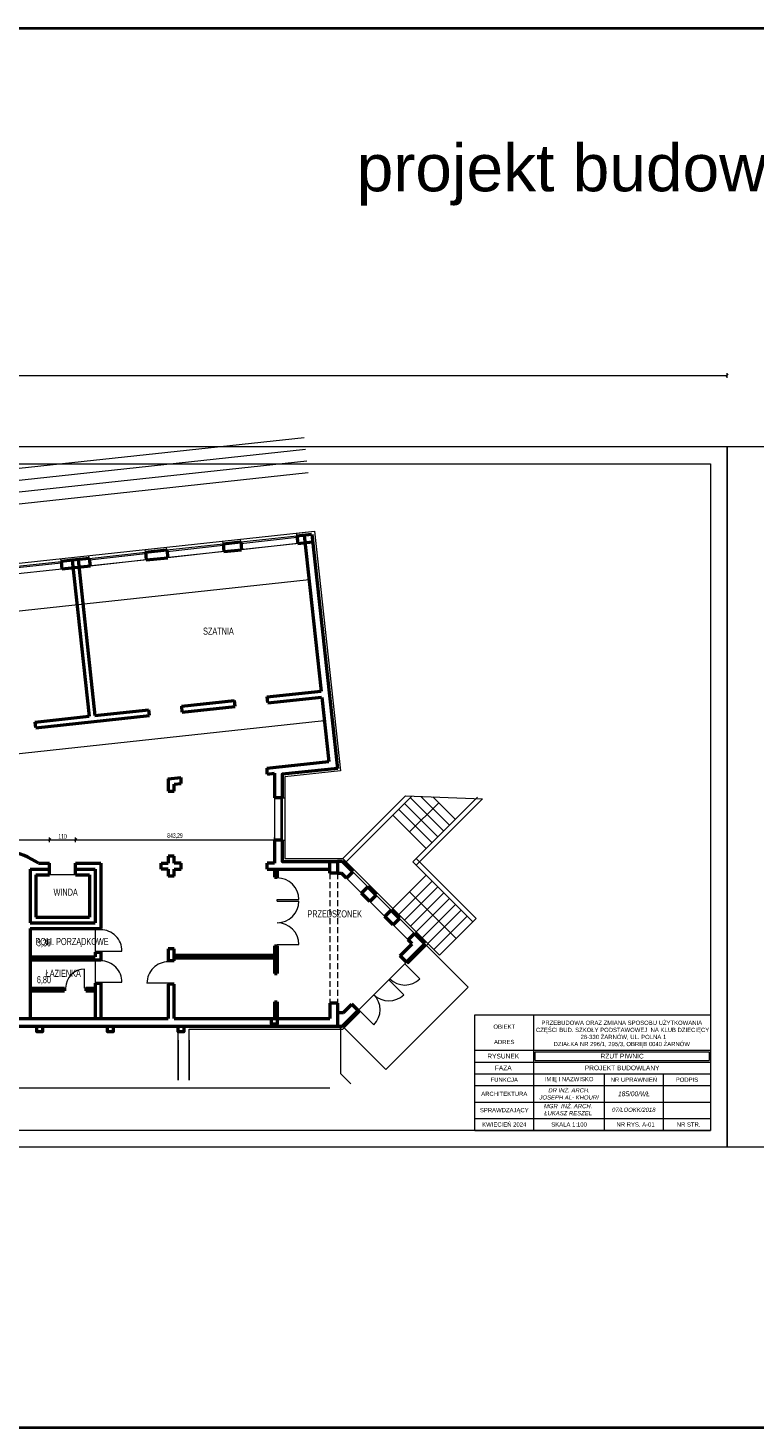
# Model space of a CAD drawing. Header units: millimetres. Extents: x 72202 to 304796, y 21658 to 519946.
# Tile 63 of 93: x 204488 to 207572, y 219413 to 225352. Entities that reach past the tile are written whole.
import ezdxf

# ---------------------------------------------------------------- set-up
doc = ezdxf.new("R2010")
doc.units = ezdxf.units.MM
doc.linetypes.add('DASHED', pattern=[19.05, 12.7, -6.35])
doc.layers.get('Defpoints').update_dxf_attribs({"color": 3})
for name, color, linetype, lineweight in [('linia - gruba - projektowana', 170, 'Continuous', 50), ('LINIA CIENKA', 7, 'Continuous', 13), ('LINIA WYMIAROWANIE', 1, 'Continuous', 9), ('OPISY', 251, 'Continuous', 9)]:
    doc.layers.add(name, color=color, linetype=linetype, lineweight=lineweight)
doc.layers.add('LINIA-NIE DRUKOWAĆ', color=3, linetype='Continuous', lineweight=20, plot=False)
doc.styles.add('simplex', font='arial.ttf')
doc.styles.get("Standard").update_dxf_attribs({"font": 'ARIALN.TTF', "width": 0.75})
doc.dimstyles.new('sebek100', dxfattribs={"dimtxt": 17, "dimasz": 10, "dimexe": 10, "dimexo": 20, "dimgap": 4, "dimtad": 1, "dimrnd": 0.5, "dimtxsty": 'Standard', "dimblk": 'OBLIQUE', "dimcen": 8, "dimclre": 1, "dimazin": 0, "dimtm": 1e-09, "dimtfac": 1, "dimtix": 1, "dimtmove": 1, "dimatfit": 3, "dimldrblk": 'zas', "dimfxl": 0, "dimtolj": 2, "dimlwd": -1, "dimlwe": -1, "dimarcsym": 0})

# ---------------------------------------------------------------- blocks, each defined once
blk = doc.blocks.new('_Oblique')
at = {"color": 0, "linetype": 'ByBlock', "lineweight": -2}
blk.add_line((-0.5, -0.5), (0.5, 0.5), dxfattribs=at)
blk = doc.blocks.new('*D260')
at = {"layer": 'Defpoints', "color": 0, "lineweight": -3, "ltscale": 4}
for p in [(207453.3, 223878.5), (200553.3, 223420.9), (207453.3, 223420.9)]:
    blk.add_point(p, dxfattribs=at)
at = {"layer": 'LINIA CIENKA', "ltscale": 4}
for p, q in [((200553.3, 223868.5), (200553.3, 223888.5)), ((207453.3, 223868.5), (207453.3, 223888.5))]:
    blk.add_line(p, q, dxfattribs=at)
at = {"layer": 'LINIA CIENKA', "color": 0, "ltscale": 4}
blk.add_line((200553.3, 223878.5), (207453.3, 223878.5), dxfattribs=at)
at = {"layer": 'LINIA CIENKA', "color": 0, "ltscale": 4, "xscale": 10, "yscale": 10, "zscale": 10, "rotation": 180}
blk.add_blockref('_Oblique', (200553.3, 223878.5), dxfattribs=at)
at = {"layer": 'LINIA CIENKA', "color": 0, "ltscale": 4, "xscale": 10, "yscale": 10, "zscale": 10}
blk.add_blockref('_Oblique', (207453.3, 223878.5), dxfattribs=at)
at = {"layer": 'LINIA CIENKA', "color": 0, "lineweight": -3, "ltscale": 4, "insert": (204003.3, 223984.6), "char_height": 200, "attachment_point": 5}
blk.add_mtext('\\A2;6900', dxfattribs=at)
blk = doc.blocks.new('zas')
blk = doc.blocks.new('*D282')
at = {"layer": 'Defpoints', "color": 0, "lineweight": -3, "ltscale": 4}
for p in [(204579.8, 221908.8), (204012.8, 221796.3), (204579.8, 221797.6)]:
    blk.add_point(p, dxfattribs=at)
at = {"layer": 'LINIA WYMIAROWANIE', "ltscale": 4}
for p, q in [((204012.8, 221898.8), (204012.8, 221918.8)), ((204579.8, 221898.8), (204579.8, 221918.8))]:
    blk.add_line(p, q, dxfattribs=at)
at = {"layer": 'LINIA WYMIAROWANIE', "color": 0, "ltscale": 4}
blk.add_line((204012.8, 221908.8), (204579.8, 221908.8), dxfattribs=at)
at = {"layer": 'LINIA WYMIAROWANIE', "color": 0, "ltscale": 4, "xscale": 10, "yscale": 10, "zscale": 10, "rotation": 180}
blk.add_blockref('_Oblique', (204012.8, 221908.8), dxfattribs=at)
at = {"layer": 'LINIA WYMIAROWANIE', "color": 0, "ltscale": 4, "xscale": 10, "yscale": 10, "zscale": 10}
blk.add_blockref('_Oblique', (204579.8, 221908.8), dxfattribs=at)
at = {"layer": 'LINIA WYMIAROWANIE', "color": 0, "lineweight": -3, "ltscale": 4, "insert": (204296.3, 221923.1), "char_height": 20, "attachment_point": 5}
blk.add_mtext('\\A2;567', dxfattribs=at)
blk = doc.blocks.new('*D283')
at = {"layer": 'Defpoints', "color": 0, "lineweight": -3, "ltscale": 4}
for p in [(204689.8, 221908.8), (204579.8, 221797.6), (204689.8, 221808.8)]:
    blk.add_point(p, dxfattribs=at)
at = {"layer": 'LINIA WYMIAROWANIE', "ltscale": 4}
for p, q in [((204579.8, 221898.8), (204579.8, 221918.8)), ((204689.8, 221898.8), (204689.8, 221918.8))]:
    blk.add_line(p, q, dxfattribs=at)
at = {"layer": 'LINIA WYMIAROWANIE', "color": 0, "ltscale": 4}
blk.add_line((204579.8, 221908.8), (204689.8, 221908.8), dxfattribs=at)
at = {"layer": 'LINIA WYMIAROWANIE', "color": 0, "ltscale": 4, "xscale": 10, "yscale": 10, "zscale": 10, "rotation": 180}
blk.add_blockref('_Oblique', (204579.8, 221908.8), dxfattribs=at)
at = {"layer": 'LINIA WYMIAROWANIE', "color": 0, "ltscale": 4, "xscale": 10, "yscale": 10, "zscale": 10}
blk.add_blockref('_Oblique', (204689.8, 221908.8), dxfattribs=at)
at = {"layer": 'LINIA WYMIAROWANIE', "color": 0, "lineweight": -3, "ltscale": 4, "insert": (204634.8, 221923.1), "char_height": 20, "attachment_point": 5}
blk.add_mtext('\\A2;110', dxfattribs=at)
blk = doc.blocks.new('*D284')
at = {"layer": 'Defpoints', "color": 0, "lineweight": -3, "ltscale": 4}
for p in [(205533.1, 221908.8), (205533.1, 221875.6), (204689.8, 221808.8)]:
    blk.add_point(p, dxfattribs=at)
at = {"layer": 'LINIA WYMIAROWANIE', "ltscale": 4}
for p, q in [((204689.8, 221898.8), (204689.8, 221918.8)), ((205533.1, 221898.8), (205533.1, 221918.8))]:
    blk.add_line(p, q, dxfattribs=at)
at = {"layer": 'LINIA WYMIAROWANIE', "color": 0, "ltscale": 4}
blk.add_line((204689.8, 221908.8), (205533.1, 221908.8), dxfattribs=at)
at = {"layer": 'LINIA WYMIAROWANIE', "color": 0, "ltscale": 4, "xscale": 10, "yscale": 10, "zscale": 10, "rotation": 180}
blk.add_blockref('_Oblique', (204689.8, 221908.8), dxfattribs=at)
at = {"layer": 'LINIA WYMIAROWANIE', "color": 0, "ltscale": 4, "xscale": 10, "yscale": 10, "zscale": 10}
blk.add_blockref('_Oblique', (205533.1, 221908.8), dxfattribs=at)
at = {"layer": 'LINIA WYMIAROWANIE', "color": 0, "lineweight": -3, "ltscale": 4, "insert": (205111.4, 221924.9), "char_height": 20, "attachment_point": 5}
blk.add_mtext('\\A2;843,29', dxfattribs=at)
blk = doc.blocks.new('*D285')
at = {"layer": 'Defpoints', "color": 0, "lineweight": -3, "ltscale": 4}
for p in [(205734.2, 222514.4), (205745, 222415), (201786.8, 222086.8)]:
    blk.add_point(p, dxfattribs=at)
at = {"layer": 'LINIA WYMIAROWANIE', "ltscale": 4}
for p, q in [((205743.9, 222424.9), (205746.1, 222405.1)), ((201796.5, 221997.4), (201798.6, 221977.5))]:
    blk.add_line(p, q, dxfattribs=at)
at = {"layer": 'LINIA WYMIAROWANIE', "color": 0, "ltscale": 4}
blk.add_line((201797.6, 221987.4), (205745, 222415), dxfattribs=at)
at = {"layer": 'LINIA WYMIAROWANIE', "color": 0, "ltscale": 4, "xscale": 10, "yscale": 10, "zscale": 10}
for p, rotation in [((205745, 222415), 6.182017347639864), ((201797.6, 221987.4), 186.1820173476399)]:
    blk.add_blockref('_Oblique', p, dxfattribs=dict(at, rotation=rotation))
at = {"layer": 'LINIA WYMIAROWANIE', "color": 0, "lineweight": -3, "ltscale": 4, "insert": (203769.8, 222215.3), "char_height": 20, "attachment_point": 5, "rotation": 6.18202}
blk.add_mtext('\\A2;3970', dxfattribs=at)

msp = doc.modelspace()

# ---------------------------------------------------------------- linework, layer by layer
at = {"layer": 'linia - gruba - projektowana'}
for p, q in [((205629.01, 223198.057), (205692.638, 223204.949)), ((205629.01, 223198.057), (205632.563, 223165.249)), ((205659.829, 223201.395), (205731.549, 222539.268)), ((205692.638, 223204.949), (205800.217, 222211.758)), ((204986.269, 223128.437), (205077.237, 223138.29)), ((205077.237, 223138.29), (205080.791, 223105.482)), ((205315.831, 223164.228), (205319.395, 223131.327)), ((205315.842, 223164.135), (205390.405, 223172.212)), ((205319.395, 223131.327), (205393.959, 223139.404)), ((205390.405, 223172.212), (205393.959, 223139.404)), ((205632.563, 223165.249), (205696.191, 223172.141)), ((204675.576, 223094.878), (204628.353, 223089.763)), ((204628.353, 223089.763), (204631.916, 223056.862)), ((204747.655, 223102.685), (204675.576, 223094.878)), ((204675.576, 223094.878), (204747.306, 222432.658)), ((204700.431, 223097.57), (204772.161, 222435.35)), ((204747.655, 223102.685), (204751.219, 223069.784)), ((204986.249, 223128.623), (204989.823, 223095.629)), ((204986.249, 223128.623), (204989.823, 223095.629)), ((204989.823, 223095.629), (205080.791, 223105.482)), ((204751.219, 223069.784), (204631.916, 223056.862)), ((205502.887, 222514.5), (205731.549, 222539.268)), ((205140.009, 222475.194), (205363.701, 222499.424)), ((205366.393, 222474.569), (205363.701, 222499.424)), ((205505.579, 222489.645), (205502.887, 222514.5)), ((205505.579, 222489.645), (205734.241, 222514.414)), ((205734.241, 222514.414), (205763.855, 222241.013)), ((204518.644, 222407.89), (204747.306, 222432.658)), ((204521.336, 222383.035), (205003.516, 222435.263)), ((204772.161, 222435.35), (205000.823, 222460.118)), ((205003.516, 222435.263), (205000.823, 222460.118)), ((205142.701, 222450.34), (205140.009, 222475.194)), ((205142.701, 222450.34), (205366.393, 222474.569)), ((204521.336, 222383.035), (204518.644, 222407.89)), ((205540.164, 222216.783), (205763.855, 222241.013)), ((205503.08, 222212.766), (205540.164, 222216.783)), ((205503.08, 222187.62), (205503.08, 222212.766)), ((205503.08, 222187.62), (205533.08, 222190.869)), ((205533.08, 222190.869), (205533.08, 222087.082)), ((205082.839, 222167.247), (205137.839, 222173.204)), ((205082.839, 222167.247), (205082.839, 222114.809)), ((205107.839, 222144.809), (205137.839, 222148.058)), ((205107.839, 222114.809), (205107.839, 222144.809)), ((205137.839, 222148.058), (205137.839, 222173.204)), ((205082.839, 222114.809), (205107.839, 222114.809)), ((205566.08, 222087.082), (205533.08, 222087.082)), ((205533.08, 221907.082), (205533.08, 221808.846)), ((205566.08, 221907.082), (205533.08, 221907.082)), ((205082.839, 221838.699), (205082.839, 221808.846)), ((205107.839, 221838.699), (205082.839, 221838.699)), ((205107.839, 221808.846), (205107.839, 221838.699)), ((204496.792, 221783.846), (204579.792, 221783.846)), ((204496.792, 221783.846), (204496.792, 221555.846)), ((204533.292, 221808.846), (204579.792, 221808.846)), ((204579.792, 221759.846), (204579.792, 221808.846)), ((204689.792, 221808.846), (204796.792, 221808.846)), ((204689.792, 221759.846), (204689.792, 221808.846)), ((204689.792, 221783.846), (204772.792, 221783.846)), ((204772.792, 221783.846), (204772.792, 221555.846)), ((204796.792, 221808.846), (204796.792, 221531.846)), ((205052.839, 221808.846), (205082.839, 221808.846)), ((205052.839, 221783.699), (205052.839, 221808.846)), ((205082.839, 221783.846), (205052.839, 221783.846)), ((205082.839, 221783.846), (205082.839, 221753.846)), ((205137.839, 221808.846), (205107.839, 221808.846)), ((205107.839, 221783.846), (205137.839, 221783.846)), ((205137.839, 221783.699), (205137.839, 221808.846)), ((205533.08, 221808.846), (205503.08, 221808.846)), ((205503.08, 221783.699), (205503.08, 221808.846)), ((205503.08, 221783.846), (205768.44, 221783.846)), ((205533.08, 221783.846), (205533.08, 221749.846)), ((205545.08, 221783.846), (205545.08, 221749.846)), ((205768.44, 221766.846), (205768.44, 221816.846)), ((205801.44, 221766.846), (205768.44, 221766.846)), ((205801.44, 221816.846), (205801.44, 221767.721)), ((205821.44, 221816.846), (205801.44, 221816.846)), ((205801.44, 221766.846), (205817.7, 221766.846)), ((205838.599, 221745.946), (205817.7, 221766.846)), ((205865.47, 221772.816), (205821.44, 221816.846)), ((205838.599, 221745.946), (205865.47, 221772.816)), ((204520.792, 221759.846), (204579.792, 221759.846)), ((204520.792, 221759.846), (204520.792, 221579.846)), ((204689.792, 221759.846), (204748.792, 221759.846)), ((204748.792, 221759.846), (204748.792, 221579.846)), ((205107.839, 221753.846), (205082.839, 221753.846)), ((205533.08, 221749.846), (205545.08, 221749.846)), ((205902.239, 221682.306), (205929.109, 221709.176)), ((205964.464, 221673.821), (205929.109, 221709.176)), ((205937.594, 221646.951), (205902.239, 221682.306)), ((205937.594, 221646.951), (205964.464, 221673.821)), ((206001.234, 221583.311), (206028.104, 221610.181)), ((206063.459, 221574.826), (206028.104, 221610.181)), ((204496.792, 221555.846), (204772.792, 221555.846)), ((204496.792, 221531.846), (204796.792, 221531.846)), ((204496.792, 221531.846), (204496.792, 221150.846)), ((204520.792, 221579.846), (204748.792, 221579.846)), ((206036.589, 221547.956), (206001.234, 221583.311)), ((206036.589, 221547.956), (206063.459, 221574.826)), ((206100.229, 221484.316), (206127.099, 221511.186)), ((206117.2, 221467.346), (206100.229, 221484.316)), ((206170.94, 221467.346), (206127.099, 221511.186)), ((204496.792, 221411.846), (204772.792, 221411.846)), ((204772.792, 221431.846), (204796.792, 221431.846)), ((204772.792, 221431.846), (204772.792, 221411.846)), ((204796.792, 221431.846), (204796.792, 221399.846)), ((205082.839, 221445.846), (205082.839, 221395.846)), ((205107.839, 221445.846), (205082.839, 221445.846)), ((205107.839, 221419.846), (205533.08, 221419.846)), ((205533.08, 221458.846), (205545.08, 221458.846)), ((205533.08, 221458.846), (205533.08, 221340.846)), ((205545.08, 221458.846), (205545.08, 221340.846)), ((206066.288, 221416.434), (206117.2, 221467.346)), ((206093.158, 221389.564), (206066.288, 221416.434)), ((206093.158, 221389.564), (206170.94, 221467.346)), ((204496.792, 221399.846), (204796.792, 221399.846)), ((205107.839, 221395.846), (205082.839, 221395.846)), ((205107.839, 221407.846), (205533.08, 221407.846)), ((204772.792, 221299.846), (204772.792, 221150.846)), ((204772.792, 221299.846), (204796.792, 221299.846)), ((204796.792, 221299.846), (204796.792, 221150.846)), ((205082.839, 221295.846), (205082.839, 221150.846)), ((205107.839, 221295.846), (205082.839, 221295.846)), ((205533.08, 221340.846), (205545.08, 221340.846)), ((204496.792, 221279.846), (204642.792, 221279.846)), ((204496.792, 221267.846), (204642.792, 221267.846)), ((204642.792, 221279.846), (204642.792, 221267.846)), ((204732.792, 221279.846), (204732.792, 221267.846)), ((204732.792, 221279.846), (204772.792, 221279.846)), ((204732.792, 221267.846), (204772.792, 221267.846)), ((205533.08, 221220.846), (205545.08, 221220.846)), ((205533.08, 221220.846), (205533.08, 221150.846)), ((205545.08, 221220.846), (205545.08, 221150.846)), ((205768.44, 221216.096), (205768.44, 221150.846)), ((205801.44, 221216.096), (205768.44, 221216.096)), ((205801.44, 221216.096), (205801.44, 221117.846)), ((205801.44, 221175.846), (205825.7, 221175.846)), ((205821.44, 221117.846), (205888.097, 221184.503)), ((205825.7, 221175.846), (205861.227, 221211.373)), ((205888.097, 221184.503), (205861.227, 221211.373)), ((203100.292, 221150.846), (205082.839, 221150.846)), ((203100.292, 221117.846), (204932.445, 221117.846)), ((204932.445, 221117.846), (205801.44, 221117.846)), ((205107.839, 221150.846), (205768.44, 221150.846)), ((205801.44, 221117.846), (205821.44, 221117.846))]:
    msp.add_line(p, q, dxfattribs=at)
for points in [[(205800.217, 222211.758), (205566.08, 222186.397), (205566.08, 222087.082)], [(205566.08, 221907.082), (205566.08, 221816.846), (205801.44, 221816.846)], [(205107.839, 221753.846), (205107.839, 221783.846)], [(205107.839, 221395.846), (205107.839, 221445.846)], [(205107.839, 221150.846), (205107.839, 221295.846)]]:
    msp.add_lwpolyline(points, dxfattribs=at)
for points in [[(204525.292, 221117.846), (204549.292, 221117.846), (204549.292, 221093.846), (204525.292, 221093.846)], [(204825.292, 221117.846), (204849.292, 221117.846), (204849.292, 221093.846), (204825.292, 221093.846)], [(205125.292, 221117.846), (205149.292, 221117.846), (205149.292, 221093.846), (205125.292, 221093.846)], [(205521.08, 221150.846), (205545.08, 221150.846), (205545.08, 221126.846), (205521.08, 221126.846)]]:
    msp.add_lwpolyline(points, close=True, dxfattribs=at)
msp.add_arc((204365.255, 221567.112), 294.4, 55.1954888, 82.2819847, dxfattribs=at)
at = {"layer": 'LINIA CIENKA'}
for p, q in [((202728.86, 222895.991), (205703.276, 223218.171)), ((205390.433, 223171.997), (205629.028, 223197.935)), ((205391.082, 223166.032), (205629.676, 223191.97)), ((205629.01, 223198.057), (205627.712, 223210.081)), ((205627.717, 223209.987), (205703.276, 223218.171)), ((205703.276, 223218.171), (205813.44, 222201.12)), ((204986.249, 223128.623), (204984.951, 223140.647)), ((205077.237, 223138.29), (205075.94, 223150.314)), ((205077.252, 223138.198), (205315.846, 223164.136)), ((205077.9, 223132.233), (205316.495, 223158.171)), ((205319.405, 223131.234), (205080.801, 223105.389)), ((205315.842, 223164.135), (205314.544, 223176.159)), ((205390.405, 223172.212), (205389.108, 223184.236)), ((205632.563, 223165.249), (205393.959, 223139.404)), ((204389.773, 223063.732), (204628.367, 223089.67)), ((204390.422, 223057.767), (204629.016, 223083.705)), ((204628.353, 223089.763), (204627.055, 223101.786)), ((204747.67, 223102.593), (204746.372, 223114.616)), ((204747.67, 223102.593), (204986.264, 223128.531)), ((204748.318, 223096.628), (204986.912, 223122.566)), ((204989.823, 223095.629), (204751.219, 223069.784)), ((204631.926, 223056.768), (204393.322, 223030.923)), ((205774.857, 222445.889), (205791.01, 222296.761)), ((205813.44, 222201.12), (205578.08, 222175.627)), ((205578.08, 222175.627), (205578.08, 221828.846)), ((205533.08, 222087.082), (205533.08, 221912.633)), ((205561.08, 222087.082), (205561.08, 221907.082)), ((205566.08, 222087.082), (205566.08, 221907.082)), ((205566.08, 222087.082), (205578.08, 222087.082)), ((205823.582, 221828.846), (206089.433, 222094.696)), ((205837.724, 221814.703), (206116.683, 222093.662)), ((206089.433, 222094.696), (206416.437, 222082.289)), ((206106.425, 221941.983), (206230.804, 222065.091)), ((206120.567, 221814.703), (206395.292, 222089.429)), ((206134.709, 221800.561), (206416.437, 222082.289)), ((205533.08, 221912.633), (205533.08, 221907.082)), ((205566.08, 221907.082), (205578.08, 221907.082)), ((205578.08, 221828.846), (205823.582, 221828.846)), ((205823.582, 221828.846), (206185.082, 221467.346)), ((205865.47, 221772.816), (205929.109, 221709.176)), ((206120.567, 221814.703), (206375.125, 221560.145)), ((205545.08, 221746.846), (205545.08, 221749.846)), ((205838.615, 221745.961), (205902.255, 221682.322)), ((206177.135, 221758.135), (206035.714, 221616.714)), ((206201.884, 221733.386), (206060.463, 221591.965)), ((206226.633, 221708.637), (206085.211, 221567.216)), ((205545.08, 221648.846), (205545.08, 221654.846)), ((205545.08, 221654.846), (205637.08, 221654.846)), ((205545.08, 221648.846), (205637.08, 221648.846)), ((205937.61, 221646.966), (206001.25, 221583.327)), ((205964.464, 221673.821), (206028.104, 221610.181)), ((206251.381, 221683.889), (206109.96, 221542.467)), ((206276.13, 221659.14), (206134.709, 221517.719)), ((206300.879, 221634.391), (206159.458, 221492.97)), ((206325.628, 221609.642), (206184.206, 221468.221)), ((204796.792, 221531.846), (204796.792, 221526.846)), ((206036.605, 221547.971), (206100.245, 221484.332)), ((206063.459, 221574.826), (206127.099, 221511.186)), ((206350.376, 221584.894), (206208.955, 221443.472)), ((204796.792, 221431.846), (204796.792, 221436.846)), ((204796.792, 221436.846), (204886.791, 221436.425)), ((205545.08, 221458.846), (205545.08, 221464.846)), ((205545.08, 221464.846), (205637.08, 221464.846)), ((206185.082, 221467.346), (206100.229, 221382.493)), ((206233.704, 221418.724), (206185.082, 221467.346)), ((204727.792, 221279.846), (204727.792, 221359.846)), ((204796.792, 221399.846), (204796.792, 221394.846)), ((205082.839, 221395.846), (205082.839, 221390.846)), ((205888.097, 221184.503), (206093.158, 221389.564)), ((206086.087, 221382.493), (206149.726, 221318.853)), ((206093.158, 221389.564), (206100.229, 221382.493)), ((204796.792, 221299.846), (204796.792, 221304.846)), ((204796.792, 221304.846), (204886.791, 221304.425)), ((205082.839, 221300.846), (204992.84, 221300.425)), ((205082.839, 221295.846), (205082.839, 221300.846)), ((206018.912, 221315.318), (206082.551, 221251.678)), ((204642.792, 221279.846), (204647.792, 221279.846)), ((204732.792, 221279.846), (204727.792, 221279.846)), ((205895.168, 221177.432), (205823.582, 221105.846)), ((205888.097, 221184.503), (205895.168, 221177.432)), ((205891.632, 221188.038), (205955.272, 221124.399)), ((205813.44, 221117.846), (205813.44, 220917.846)), ((206383.292, 221165.846), (207383.292, 221165.846)), ((205125.292, 220888.846), (205125.292, 221105.846)), ((205125.292, 221058.815), (205125.292, 220888.846)), ((205171.44, 221105.846), (205823.582, 221105.846)), ((205171.44, 220888.846), (205171.44, 221105.846)), ((205171.44, 221058.815), (205171.44, 220888.846)), ((205171.44, 221053.815), (205171.44, 221058.815)), ((205171.44, 221058.815), (205171.44, 221053.815)), ((205857.47, 220873.816), (205813.44, 220917.846))]:
    msp.add_line(p, q, dxfattribs=at)
at = {"layer": 'LINIA CIENKA', "linetype": 'DASHED', "ltscale": 2}
for p, q in [((205768.44, 221766.846), (205768.44, 221216.096)), ((205801.44, 221766.846), (205801.44, 221216.096))]:
    msp.add_line(p, q, dxfattribs=at)
at = {"layer": 'LINIA CIENKA'}
msp.add_lwpolyline([(200853.292, 220675.846), (200853.292, 223503.294), (207383.292, 223503.294), (207383.292, 220675.846)], close=True, dxfattribs=at)
for points in [[(206226.633, 221920.769), (206085.211, 222062.191)], [(206251.381, 221945.518), (206109.96, 222086.94)], [(206276.13, 221970.267), (206154.156, 222092.241)], [(206300.879, 221995.016), (206205.606, 222090.289)], [(206177.135, 221871.272), (206035.714, 222012.693)], [(206201.884, 221896.021), (206060.463, 222037.442)], [(206134.709, 221828.846), (206389.267, 221574.287), (206233.704, 221418.724)], [(206304.414, 221489.434), (206106.425, 221687.424)], [(206170.94, 221467.346), (206354.787, 221283.498), (206005.287, 220933.998), (205821.44, 221117.846)]]:
    msp.add_lwpolyline(points, dxfattribs=at)
for centre, radius, start, end in [((205545.08, 221654.846), 92, 0, 90), ((205545.08, 221648.846), 92, 270, 0), ((204796.371, 221436.848), 90.421, 359.7319305, 89.7331818), ((205545.08, 221464.846), 92, 0, 90), ((204727.792, 221279.846), 80, 90, 180), ((204796.371, 221304.848), 90.421, 359.7319305, 89.7331818), ((205083.26, 221300.848), 90.421, 90.2668182, 180.2680695), ((206086.087, 221382.493), 90, 225, 315), ((205891.632, 221188.038), 90, 315, 45), ((206018.912, 221315.318), 90, 225, 315)]:
    msp.add_arc(centre, radius, start, end, dxfattribs=at)
at = {"layer": 'LINIA WYMIAROWANIE', "lineweight": -3, "ltscale": 1.2}
for p, q in [((205107.839, 221838.699), (205082.839, 221838.699)), ((205107.839, 221753.846), (205082.839, 221753.846)), ((205813.44, 221105.846), (205813.44, 221117.846))]:
    msp.add_line(p, q, dxfattribs=at)
at = {"layer": 'LINIA WYMIAROWANIE', "lineweight": 40, "ltscale": 4}
msp.add_lwpolyline([(189252.203, 225352.466), (229379.457, 225352.466), (229379.457, 219413.411), (189252.203, 219413.411)], close=True, dxfattribs=at)
at = {"layer": 'LINIA-NIE DRUKOWAĆ'}
for p, q in [((200914.956, 223101.854), (205660.201, 223615.845)), ((200920.341, 223052.144), (205665.585, 223566.136)), ((200925.725, 223002.435), (205670.969, 223516.427)), ((200931.11, 222952.726), (205676.354, 223466.718)), ((205680.398, 223011.506), (201129.02, 222518.513))]:
    msp.add_line(p, q, dxfattribs=at)
for points in [[(200553.292, 223575.846), (200553.292, 220605.846), (207453.292, 220605.846), (207453.292, 223575.846)], [(207453.292, 223575.846), (207453.292, 220605.846), (211653.292, 220605.846), (211653.292, 223575.846)], [(204748.792, 221759.846), (204520.792, 221759.846), (204520.792, 221579.846), (204748.792, 221579.846)], [(204772.792, 221411.846), (204496.792, 221411.846), (204496.792, 221531.846), (204772.792, 221531.846)], [(204496.792, 221399.846), (204772.792, 221399.846), (204772.792, 221150.846), (204496.792, 221150.846)]]:
    msp.add_lwpolyline(points, close=True, dxfattribs=at)
for points in [[(205502.887, 222514.5), (205731.549, 222539.268), (205663.383, 223168.587), (204703.995, 223064.669)], [(205140.009, 222475.194), (205363.701, 222499.424)], [(205503.08, 222187.62), (205533.08, 222190.869)], [(205107.839, 222114.809), (205107.839, 222144.809), (205137.839, 222148.058)], [(205137.839, 221808.846), (205107.839, 221808.846)], [(205137.839, 221783.846), (205107.839, 221783.846), (205107.839, 221753.846)], [(202156.649, 220855.846), (205768.44, 220855.846)]]:
    msp.add_lwpolyline(points, dxfattribs=at)
at = {"layer": 'OPISY'}
for p, q in [((207383.292, 222771.063), (207383.292, 222351.063)), ((206383.292, 220675.846), (206383.292, 221165.846)), ((206633.292, 220675.846), (206633.292, 221165.846)), ((207383.292, 221095.846), (207383.292, 220675.846)), ((206383.292, 221015.846), (207383.292, 221015.846)), ((206639.292, 220971.846), (206639.292, 221009.846)), ((206639.292, 221009.846), (207377.292, 221009.846)), ((207377.292, 221009.846), (207377.292, 220971.846)), ((206383.292, 220965.846), (207383.292, 220965.846)), ((206639.292, 220971.846), (207377.292, 220971.846)), ((206383.292, 220915.846), (207383.292, 220915.846)), ((206933.292, 220675.846), (206933.292, 220915.846)), ((207183.292, 220675.846), (207183.292, 220915.846)), ((206383.292, 220865.846), (207383.292, 220865.846)), ((206383.292, 220795.846), (207383.292, 220795.846)), ((206383.292, 220725.846), (207383.292, 220725.846)), ((206383.292, 220675.846), (207383.292, 220675.846))]:
    msp.add_line(p, q, dxfattribs=at)

# ---------------------------------------------------------------- texts
at = {"layer": 'LINIA-NIE DRUKOWAĆ', "char_height": 30, "width": 125.07, "attachment_point": 1}
for s, insert in [('3,30', (204525.464, 221486.728)), ('6,80', (204525.464, 221330.286))]:
    msp.add_mtext(s, dxfattribs=dict(at, insert=insert))
at = {"layer": 'OPISY', "attachment_point": 5, "style": 'simplex'}
for s, insert, char_height, width in [('projekt budowlany', (207008.292, 224729.549), 200, 5725.2082), ('OBIEKT', (206508.292, 221115.846), 18, 250), ('\\A1;PRZEBUDOWA ORAZ ZMIANA SPOSOBU UŻYTKOWANIA\\P CZĘŚCI BUD. SZKOŁY PODSTAWOWEJ  NA KLUB DZIECIĘCY  \\P  26-330 ŻARNÓW, UL. POLNA 1\\PDZIAŁKA NR 296/1, 295/3, OBRĘB 0040 ŻARNÓW', (207006.671, 221084.592), 18, 879.64412), ('\\PADRES', (206508.292, 221065.846), 18, 250), ('RYSUNEK', (206503.963, 220990.846), 20, 241.34214), ('RZUT PIWNIC', (207008.292, 220990.846), 20, 738), ('FAZA', (206503.963, 220940.846), 20, 241.34214), ('PROJEKT BUDOWLANY', (207008.292, 220940.846), 20, 738), ('FUNKCJA', (206508.292, 220890.846), 18, 250), ('IMIĘ I NAZWISKO', (206783.292, 220890.846), 18, 300), ('NR UPRAWNIEŃ', (207058.292, 220890.846), 18, 250), ('PODPIS', (207283.292, 220890.846), 18, 200), ('ARCHITEKTURA', (206508.292, 220830.846), 18, 250), ('{\\fArial|b0|i1|c238|p34;DR INŻ. ARCH. \\PJOSEPH AL- KHOURI}', (206783.292, 220830.846), 18, 300), ('{\\fArial|b0|i1|c238|p34;185/00/WŁ}', (207058.292, 220830.846), 20, 250), ('SPRAWDZAJĄCY', (206508.411, 220759.127), 18, 300), ('{\\fArial|b0|i1|c238|p34;MGR  INŻ. ARCH. \\PŁUKASZ RESZEL}', (206779.151, 220763.822), 18, 300), ('{\\fArial|b0|i1|c238|p34;07/LOOKK/2018}', (207057.623, 220763.213), 18, 300), ('KWIECIEŃ 2024', (206508.292, 220700.846), 18, 250), ('SKALA 1:100', (206783.292, 220700.846), 18, 300), ('  NR RYS. A-01', (207058.292, 220700.846), 18, 250), ('  NR STR.', (207283.292, 220700.846), 18, 200)]:
    msp.add_mtext(s, dxfattribs=dict(at, insert=insert, char_height=char_height, width=width))
at = {"layer": 'OPISY', "char_height": 30, "attachment_point": 1}
for s, insert, width in [('{\\W3.13918; }SZATNIA', (205200.791, 222808.92), 237.09004), ('{\\W3.13918; }WINDA', (204566.459, 221701.289), 385.25632), ('{\\W3.13918; }PRZEDSZONEK', (205643.37, 221609.42), 237.09004), ('{\\W3.13918; }POM. PORZĄDKOWE', (204489.934, 221492.065), 345.78163), ('{\\W3.13918; }ŁAZIENKA', (204533.151, 221357.087), 237.09004)]:
    msp.add_mtext(s, dxfattribs=dict(at, insert=insert, width=width))

# ---------------------------------------------------------------- dimensions: what is measured, and where the dimension line sits
at = {"layer": 'LINIA CIENKA', "lineweight": -3, "ltscale": 4}
dim = msp.add_linear_dim(base=(207453.292, 223878.478), p1=(200553.292, 223420.931), p2=(207453.292, 223420.931), dimstyle='sebek100', override={"dimtxt": 200, "dimrnd": 0, "dimclre": 256, "dimtfill": 1, "dimarcsym": 2}, dxfattribs=at)
dim.commit()
dim.dimension.update_dxf_attribs({"geometry": '*D260', "text_midpoint": (204003.292, 223984.593)})
at = {"layer": 'LINIA WYMIAROWANIE', "lineweight": -3, "ltscale": 4}
dim = msp.add_aligned_dim(p1=(201786.792, 222086.837), p2=(205734.241, 222514.414), distance=-100, text='3970', dimstyle='sebek100', override={"dimtxt": 20, "dimrnd": 0, "dimclre": 256, "dimtfill": 1, "dimarcsym": 2}, dxfattribs=at)
dim.commit()
dim.dimension.update_dxf_attribs({"geometry": '*D285', "text_midpoint": (203769.755, 222215.336)})
for base, p1, p2, picture, middle in [((204579.792, 221908.846), (204012.792, 221796.346), (204579.792, 221797.642), '*D282', (204296.292, 221923.057)), ((204689.792, 221908.846), (204579.792, 221797.642), (204689.792, 221808.846), '*D283', (204634.792, 221923.057)), ((205533.08, 221908.846), (204689.792, 221808.846), (205533.08, 221875.567), '*D284', (205111.436, 221924.865))]:
    dim = msp.add_linear_dim(base=base, p1=p1, p2=p2, dimstyle='sebek100', override={"dimtxt": 20, "dimrnd": 0, "dimclre": 256, "dimtfill": 1, "dimarcsym": 2}, dxfattribs=at)
    dim.commit()
    dim.dimension.update_dxf_attribs({"geometry": picture, "text_midpoint": middle})

doc.saveas('drawing.dxf')
